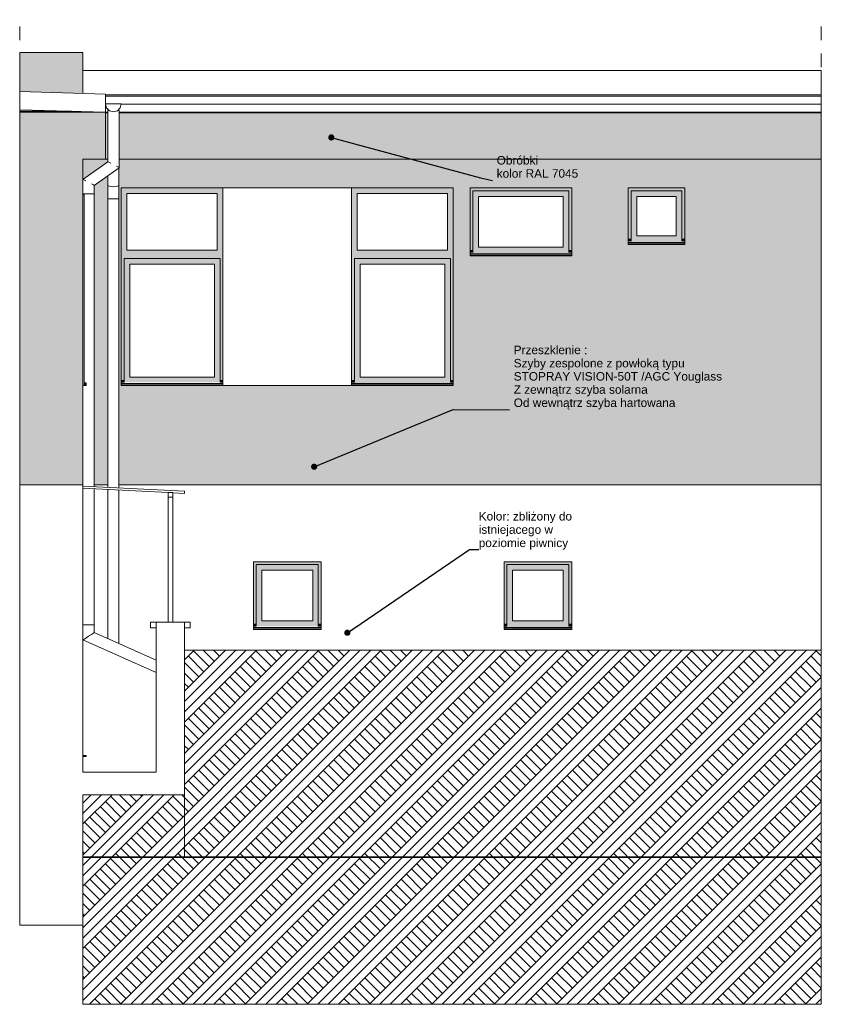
# Model space of a CAD drawing. Header units: centimetres. Extents: x 250 to 5085, y -460 to 412.
# Tile 1 of 2: x 250 to 960, y -460 to 412. Entities that reach past the tile are written whole.
import ezdxf

# ---------------------------------------------------------------- set-up
doc = ezdxf.new("R2010")
doc.units = ezdxf.units.CM
doc.header["$MEASUREMENT"] = 0
doc.linetypes.add('Przerywana', pattern=[24, 12, -12])
for name, color, linetype, lineweight in [('130-Teren_Nr_pióra__19', 255, 'Continuous', 0), ('1_Nr_pióra__81', 7, 'Continuous', 13), ('220 - ŚCIANY WEWNĘTRZNE_Nr_pióra__1', 7, 'Continuous', 13), ('220 - ŚCIANY WEWNĘTRZNE_Nr_pióra__87', 7, 'Continuous', 13), ('220-A Ściany_Nr_pióra__120', 7, 'Continuous', 13), ('220-Ściany_Nr_pióra__120', 7, 'Continuous', 13), ('220-Ściany_Nr_pióra__18', 9, 'Continuous', 13), ('270-Dachy Powłoki_Nr_pióra__1', 7, 'Continuous', 13), ('270-Dachy Powłoki_Nr_pióra__19', 255, 'Continuous', 0), ('420-Słupy_Nr_pióra__88', 7, 'Continuous', 13), ('440-K Belki_Nr_pióra__44', 7, 'Continuous', 13), ('440-Stropy_Nr_pióra__1', 7, 'Continuous', 13), ('440-Stropy_Nr_pióra__120', 7, 'Continuous', 13), ('440-Stropy_Nr_pióra__19', 255, 'Continuous', 0), ('Nowe_830-Teksty Etykiety_Nr_pióra__1', 7, 'Continuous', 13), ('Nowe_830-Teksty Etykiety_Nr_pióra__120', 7, 'Continuous', 13), ('Okna Archicada_Nr_pióra__3', 7, 'Continuous', 13), ('Okna Archicada_Nr_pióra__87', 7, 'Continuous', 13)]:
    doc.layers.add(name, color=color, linetype=linetype, lineweight=lineweight)
for name, color, linetype in [('220 - ŚCIANY WEWNĘTRZNE', 7, 'Continuous'), ('440-Stropy', 7, 'Continuous'), ('Okna Archicada', 7, 'Continuous')]:
    doc.layers.add(name, color=color, linetype=linetype)
doc.styles.add('STYL_AUTOMATYCZNY_1', font='arial.ttf')
doc.dimstyles.new('STYL_AUTOMATYCZNY__1', dxfattribs={"dimtxt": 0.18, "dimasz": 10.944, "dimexe": 0.18, "dimexo": 0.0625, "dimgap": 0, "dimtad": 0, "dimtih": 1, "dimtoh": 1, "dimdec": 4, "dimzin": 0, "dimdsep": 46, "dimcen": 0.09, "dimadec": 0, "dimazin": 0, "dimtfac": 1, "dimtdec": 4, "dimtmove": 0, "dimatfit": 3, "dimldrblk": 'ARROWHEAD_11', "dimfxl": 1, "dimtolj": 1, "dimtzin": 0, "dimarcsym": 0})

# ---------------------------------------------------------------- blocks, each defined once
blk = doc.blocks.new('ARROWHEAD_11')
at = {"color": 0, "linetype": 'Continuous', "lineweight": 0}
blk.add_line((0, 0), (-1, 0), dxfattribs=at)
at = {"color": 0, "linetype": 'Continuous', "lineweight": 0, "const_width": 0.25, "flags": 128}
blk.add_lwpolyline([(-0.125, 0, 1), (0.125, 0, 1)], format="xyb", close=True, dxfattribs=at)

msp = doc.modelspace()

# ---------------------------------------------------------------- hatches: boundary and pattern name
at = {"layer": '220 - ŚCIANY WEWNĘTRZNE', "linetype": 'Continuous', "lineweight": 0, "true_color": 0xffffff}
for points in [[(306.47, 383.06), (250.47, 383.06), (250.47, 348.28), (306.47, 346.6)], [(250.47, 0), (306.47, 0), (306.47, 330), (250.47, 330)], [(306.47, 288.54), (306.47, 270.45), (328.4, 285.92), (328.4, 288.54)], [(316.47, 0), (328.4, 0), (328.4, 273.68), (316.47, 265.26)]]:
    msp.add_hatch(color=7, dxfattribs=at).paths.add_polyline_path(points)
h = msp.add_hatch(color=7, dxfattribs=at)
h.paths.add_polyline_path([(338.64, 280.9), (338.4, 280.73), (338.4, 0), (960.47, 0), (960.47, 288.54), (338.64, 288.54)])
h.paths.add_polyline_path([(634.47, 88), (340.47, 88), (340.47, 263), (634.47, 263)], flags=0)
h.paths.add_polyline_path([(649.47, 203), (649.47, 263), (739.47, 263), (739.47, 203)], flags=0)
h.paths.add_polyline_path([(789.47, 213), (789.47, 263), (839.47, 263), (839.47, 213)], flags=0)
at = {"layer": '220-Ściany_Nr_pióra__18', "linetype": 'Continuous', "lineweight": 13}
h = msp.add_hatch(dxfattribs=at)
h.set_pattern_fill('Grunt_0001', color=9, style=0, pattern_type=2)
h.set_pattern_definition([(45, (0, 0), (-13.78858, 13.78858), []), (45, (-4.596, 4.596), (-27.5772, 27.5772), []), (45, (-9.192, 9.192), (-27.5772, 27.5772), []), (135, (-13.7886, 13.7886), (4.596194, 4.596194), [19.5, -19.5])])
h.paths.add_polyline_path([(306.47, -274.46), (306.47, -460), (960.47, -460), (960.47, -274.46), (960.47, -146.46), (396.47, -146.46), (396.47, -274.46)])
at = {"layer": '440-Stropy', "linetype": 'Continuous', "lineweight": 0, "true_color": 0xffffff}
for points in [[(306.47, 288.54), (326.47, 288.54), (326.47, 330), (306.47, 330)], [(328.4, 330), (326.47, 330), (326.47, 288.54), (328.4, 288.54)], [(338.64, 288.54), (960.47, 288.54), (960.47, 330), (338.64, 330)]]:
    msp.add_hatch(color=7, dxfattribs=at).paths.add_polyline_path(points)
at = {"layer": 'Okna Archicada', "linetype": 'Continuous', "lineweight": 0, "true_color": 0xffffff}
for points in [[(340.47, 258), (345.47, 258), (425.47, 258), (430.47, 258), (430.47, 263), (340.47, 263)], [(544.47, 263), (544.47, 258), (549.47, 258), (629.47, 258), (634.47, 258), (634.47, 263)], [(649.47, 263), (649.47, 258), (651.97, 258), (651.97, 260.5), (736.97, 260.5), (736.97, 258), (739.47, 258), (739.47, 263)], [(791.97, 258), (791.97, 260.5), (836.97, 260.5), (836.97, 258), (839.47, 258), (839.47, 263), (789.47, 263), (789.47, 258)], [(342.97, 200.5), (345.47, 200.5), (345.47, 208), (345.47, 258), (340.47, 258), (340.47, 93), (342.97, 93)], [(427.97, 93), (430.47, 93), (430.47, 258), (425.47, 258), (425.47, 208), (425.47, 200.5), (427.97, 200.5)], [(544.47, 93), (546.97, 93), (546.97, 200.5), (549.47, 200.5), (549.47, 208), (549.47, 258), (544.47, 258)], [(631.97, 93), (634.47, 93), (634.47, 258), (629.47, 258), (629.47, 208), (629.47, 200.5), (631.97, 200.5)], [(651.97, 258), (649.47, 258), (649.47, 208), (651.97, 208)], [(651.97, 260.5), (651.97, 255.5), (656.97, 255.5), (731.97, 255.5), (736.97, 255.5), (736.97, 260.5)], [(656.97, 210.5), (656.97, 255.5), (651.97, 255.5), (651.97, 210.5)], [(731.97, 255.5), (731.97, 210.5), (736.97, 210.5), (736.97, 255.5)], [(736.97, 208), (739.47, 208), (739.47, 258), (736.97, 258)], [(791.97, 218), (791.97, 258), (789.47, 258), (789.47, 218)], [(791.97, 260.5), (791.97, 255.5), (796.97, 255.5), (831.97, 255.5), (836.97, 255.5), (836.97, 260.5)], [(796.97, 255.5), (791.97, 255.5), (791.97, 220.5), (796.97, 220.5)], [(831.97, 220.5), (836.97, 220.5), (836.97, 255.5), (831.97, 255.5)], [(836.97, 258), (836.97, 218), (839.47, 218), (839.47, 258)], [(791.97, 218), (789.47, 218), (789.47, 216), (791.97, 216)], [(796.97, 220.5), (791.97, 220.5), (791.97, 215.87), (836.97, 215.87), (836.97, 220.5), (831.97, 220.5)], [(836.97, 218), (836.97, 216), (839.47, 216), (839.47, 218)], [(651.97, 205.87), (736.97, 205.87), (736.97, 210.5), (731.97, 210.5), (656.97, 210.5), (651.97, 210.5)], [(789.47, 216), (789.47, 214.69), (839.47, 214.69), (839.47, 216), (836.97, 216), (836.97, 215.87), (791.97, 215.87), (791.97, 216)], [(789.47, 213.5), (839.47, 213.5), (839.47, 214.69), (789.47, 214.69)], [(789.47, 213), (839.47, 213), (839.47, 213.5), (789.47, 213.5)], [(345.47, 200.5), (425.47, 200.5), (425.47, 208), (345.47, 208)], [(629.47, 200.5), (629.47, 208), (549.47, 208), (549.47, 200.5)], [(651.97, 208), (649.47, 208), (649.47, 206), (651.97, 206)], [(649.47, 206), (649.47, 204.69), (739.47, 204.69), (739.47, 206), (736.97, 206), (736.97, 205.87), (651.97, 205.87), (651.97, 206)], [(649.47, 204.69), (649.47, 203.5), (739.47, 203.5), (739.47, 204.69)], [(649.47, 203.5), (649.47, 203), (739.47, 203), (739.47, 203.5)], [(739.47, 208), (736.97, 208), (736.97, 206), (739.47, 206)], [(342.97, 200.5), (342.97, 195.5), (347.97, 195.5), (422.97, 195.5), (427.97, 195.5), (427.97, 200.5)], [(347.97, 95.5), (347.97, 195.5), (342.97, 195.5), (342.97, 95.5)], [(422.97, 195.5), (422.97, 95.5), (427.97, 95.5), (427.97, 195.5)], [(631.97, 200.5), (546.97, 200.5), (546.97, 195.5), (551.97, 195.5), (626.97, 195.5), (631.97, 195.5)], [(551.97, 95.5), (551.97, 195.5), (546.97, 195.5), (546.97, 95.5)], [(626.97, 195.5), (626.97, 95.5), (631.97, 95.5), (631.97, 195.5)], [(307.47, 88), (309.47, 88), (309.47, 90.5), (307.47, 90.5)], [(342.97, 93), (340.47, 93), (340.47, 91), (342.97, 91)], [(340.47, 88.5), (340.47, 88), (430.47, 88), (430.47, 88.5)], [(342.97, 95.5), (342.97, 90.87), (427.97, 90.87), (427.97, 95.5), (422.97, 95.5), (347.97, 95.5)], [(430.47, 93), (427.97, 93), (427.97, 91), (430.47, 91)], [(546.97, 93), (544.47, 93), (544.47, 91), (546.97, 91)], [(544.47, 91), (544.47, 89.69), (634.47, 89.69), (634.47, 91), (631.97, 91), (631.97, 90.87), (546.97, 90.87), (546.97, 91)], [(544.47, 88.5), (634.47, 88.5), (634.47, 89.69), (544.47, 89.69)], [(544.47, 88), (634.47, 88), (634.47, 88.5), (544.47, 88.5)], [(546.97, 90.87), (631.97, 90.87), (631.97, 95.5), (626.97, 95.5), (551.97, 95.5), (546.97, 95.5)], [(631.97, 91), (634.47, 91), (634.47, 93), (631.97, 93)], [(514.97, -73), (517.47, -73), (517.47, -68), (457.47, -68), (457.47, -73), (459.97, -73), (459.97, -70.5), (514.97, -70.5)], [(679.47, -73), (681.97, -73), (681.97, -70.5), (736.97, -70.5), (736.97, -73), (739.47, -73), (739.47, -68), (679.47, -68)], [(459.97, -73), (457.47, -73), (457.47, -123), (459.97, -123)], [(514.97, -70.5), (459.97, -70.5), (459.97, -75.5), (464.97, -75.5), (509.97, -75.5), (514.97, -75.5)], [(464.97, -120.5), (464.97, -75.5), (459.97, -75.5), (459.97, -120.5)], [(509.97, -75.5), (509.97, -120.5), (514.97, -120.5), (514.97, -75.5)], [(514.97, -123), (517.47, -123), (517.47, -73), (514.97, -73)], [(681.97, -73), (679.47, -73), (679.47, -123), (681.97, -123)], [(681.97, -70.5), (681.97, -75.5), (686.97, -75.5), (731.97, -75.5), (736.97, -75.5), (736.97, -70.5)], [(686.97, -120.5), (686.97, -75.5), (681.97, -75.5), (681.97, -120.5)], [(731.97, -75.5), (731.97, -120.5), (736.97, -120.5), (736.97, -75.5)], [(736.97, -123), (739.47, -123), (739.47, -73), (736.97, -73)], [(459.97, -120.5), (459.97, -125.13), (514.97, -125.13), (514.97, -120.5), (509.97, -120.5), (464.97, -120.5)], [(681.97, -125.13), (736.97, -125.13), (736.97, -120.5), (731.97, -120.5), (686.97, -120.5), (681.97, -120.5)], [(457.47, -123), (457.47, -125), (459.97, -125), (459.97, -123)], [(514.97, -125), (517.47, -125), (517.47, -123), (514.97, -123)], [(681.97, -123), (679.47, -123), (679.47, -125), (681.97, -125)], [(679.47, -125), (679.47, -126.31), (739.47, -126.31), (739.47, -125), (736.97, -125), (736.97, -125.13), (681.97, -125.13), (681.97, -125)], [(679.47, -127.5), (739.47, -127.5), (739.47, -126.31), (679.47, -126.31)], [(736.97, -123), (736.97, -125), (739.47, -125), (739.47, -123)], [(306.47, -240.5), (309.47, -240.5), (309.47, -239.62), (306.47, -239.47)]]:
    msp.add_hatch(color=7, dxfattribs=at).paths.add_polyline_path(points)

# ---------------------------------------------------------------- linework, layer by layer
at = {"layer": '130-Teren_Nr_pióra__19', "color": 255, "linetype": 'Continuous', "lineweight": 0}
for p, q in [((396.47, -146.46), (960.47, -146.46)), ((960.47, -146.46), (960.47, -329.46)), ((396.47, -254.46), (396.47, -329.46)), ((306.47, -329.46), (396.47, -329.46)), ((396.47, -329.46), (960.47, -329.46))]:
    msp.add_line(p, q, dxfattribs=at)
at = {"layer": '1_Nr_pióra__81', "color": 7, "linetype": 'Continuous', "lineweight": 13}
for p, q in [((960.47, 344.28), (326.47, 344.28)), ((960.47, 340.78), (960.47, 344.28)), ((960.47, 338.22), (960.47, 340.78)), ((327.41, 333.93), (326.47, 337.43)), ((326.47, 337.43), (333.47, 337.43)), ((326.51, 337.28), (326.47, 337.28)), ((329.97, 331.37), (327.41, 333.93)), ((328.4, 332.94), (328.4, 285.92)), ((328.64, 331.43), (329.31, 331.43)), ((328.64, 331.43), (328.64, 286.09)), ((329.31, 331.43), (329.91, 331.43)), ((333.47, 330.43), (329.97, 331.37)), ((333.47, 337.43), (340.47, 337.43)), ((336.97, 331.37), (333.47, 330.43)), ((339.53, 333.93), (336.97, 331.37)), ((337.04, 331.43), (337.97, 331.43)), ((337.97, 331.43), (338.64, 331.43)), ((338.4, 332.8), (338.4, 331.43)), ((338.64, 331.43), (338.64, 280.9)), ((340.47, 337.43), (339.53, 333.93)), ((960.47, 337.28), (340.43, 337.28)), ((960.47, 337.28), (960.47, 338.22)), ((328.64, 286.09), (306.47, 270.45)), ((338.64, 280.9), (316.47, 265.26)), ((328.64, 286.09), (329.31, 285.74)), ((329.31, 285.74), (331.14, 284.79)), ((336.14, 282.2), (337.97, 281.25)), ((337.97, 281.25), (338.64, 280.9)), ((338.4, 280.73), (338.4, 265.95)), ((306.47, 270.45), (307.14, 270.1)), ((328.4, 273.68), (328.4, 265.95)), ((307.14, 270.1), (308.97, 269.15)), ((313.97, 266.56), (315.8, 265.61)), ((315.8, 265.61), (316.47, 265.26)), ((316.47, 265.26), (316.47, 257.86)), ((328.4, 265.95), (328.4, 253.33)), ((329.07, 264.91), (330.9, 264.15)), ((330.9, 264.15), (333.4, 263.88)), ((333.4, 263.88), (335.9, 264.15)), ((335.9, 264.15), (337.73, 264.91)), ((338.4, 265.95), (338.4, 253.33)), ((306.47, 257.86), (307.14, 257.86)), ((307.14, 257.86), (308.97, 257.86)), ((308.97, 257.86), (311.47, 257.86)), ((311.47, 257.86), (313.97, 257.86)), ((313.97, 257.86), (315.8, 257.86)), ((315.8, 257.86), (316.47, 257.86)), ((316.47, 257.86), (316.47, -1.5)), ((328.4, 253.33), (328.4, -2.09)), ((328.4, 253.33), (329.07, 253.33)), ((329.07, 253.33), (330.9, 253.33)), ((330.9, 253.33), (333.4, 253.33)), ((333.4, 253.33), (335.9, 253.33)), ((335.9, 253.33), (337.73, 253.33)), ((337.73, 253.33), (338.4, 253.33)), ((338.4, 253.33), (338.4, -2.59)), ((316.47, -3.5), (316.47, -124.05)), ((328.4, -4.1), (328.4, -136.09)), ((338.4, -4.6), (338.4, -140.53)), ((306.47, -124.05), (307.14, -124.05)), ((307.14, -124.05), (308.97, -124.05)), ((308.97, -124.05), (311.47, -124.05)), ((311.47, -124.05), (313.97, -124.05)), ((313.97, -124.05), (315.8, -124.05)), ((315.8, -124.05), (316.47, -124.05)), ((316.47, -124.05), (316.47, -130.8)), ((306.47, -137.31), (307.14, -136.87)), ((306.47, -137.31), (371.47, -166.13)), ((307.14, -136.87), (308.97, -135.68)), ((308.97, -135.68), (311.47, -134.05)), ((311.47, -134.05), (313.97, -132.43)), ((313.97, -132.43), (315.8, -131.24)), ((315.8, -131.24), (316.47, -130.8)), ((316.47, -130.8), (371.47, -155.19))]:
    msp.add_line(p, q, dxfattribs=at)
at = {"layer": '220 - ŚCIANY WEWNĘTRZNE_Nr_pióra__1', "color": 7, "linetype": 'Continuous', "lineweight": 13}
msp.add_line((250.47, 383.06), (250.47, 348.28), dxfattribs=at)
at = {"layer": '220 - ŚCIANY WEWNĘTRZNE_Nr_pióra__87', "color": 7, "linetype": 'Continuous', "lineweight": 13}
for p, q in [((250.47, 383.06), (306.47, 383.06)), ((306.47, 383.06), (306.47, 346.6)), ((306.47, 330), (250.47, 330)), ((250.47, 330), (250.47, 0)), ((306.47, 257), (306.47, 288.54)), ((960.47, 288.54), (960.47, 0)), ((430.47, 89.85), (430.47, 263)), ((544.47, 263), (430.47, 263)), ((544.47, 89.79), (544.47, 263)), ((307.47, 257), (306.47, 257)), ((306.47, 257), (306.47, 88)), ((307.47, 88), (307.47, 257)), ((306.47, 0), (306.47, 88)), ((306.47, 88), (307.47, 88)), ((430.47, 88), (430.47, 88.5)), ((544.47, 88), (430.47, 88)), ((544.47, 88), (544.47, 88.5)), ((250.47, -31), (250.47, 0)), ((250.47, 0), (306.47, 0)), ((306.47, 0), (306.47, -1)), ((316.47, 0), (328.4, 0)), ((338.4, 0), (960.47, 0)), ((960.47, 0), (960.47, -146.46)), ((306.47, -3), (306.47, -254.46)), ((250.47, -330), (250.47, -31)), ((366.47, -121.46), (366.47, -126.46)), ((371.47, -121.46), (366.47, -121.46)), ((371.47, -121.46), (396.47, -121.46)), ((371.47, -254.46), (371.47, -121.46)), ((396.47, -121.46), (396.47, -254.46)), ((401.47, -121.46), (396.47, -121.46)), ((401.47, -126.46), (401.47, -121.46)), ((366.47, -126.46), (371.47, -126.46)), ((396.47, -126.46), (401.47, -126.46)), ((306.47, -274.46), (306.47, -390)), ((250.47, -350), (250.47, -330)), ((306.47, -330), (960.47, -330)), ((960.47, -329.46), (960.47, -330)), ((250.47, -390), (250.47, -350)), ((306.47, -390), (250.47, -390))]:
    msp.add_line(p, q, dxfattribs=at)
at = {"layer": '220-A Ściany_Nr_pióra__120', "color": 7, "linetype": 'Przerywana', "lineweight": 13}
for p, q in [((250.47, -350), (250.47, 411.99)), ((960.47, -350), (960.47, 411.99))]:
    msp.add_line(p, q, dxfattribs=at)
at = {"layer": '220-Ściany_Nr_pióra__120', "color": 7, "linetype": 'Continuous', "lineweight": 13, "flags": 128}
msp.add_lwpolyline([(306.47, -274.46), (306.47, -460), (960.47, -460), (960.47, -274.46), (960.47, -146.46), (396.47, -146.46), (396.47, -274.46)], close=True, dxfattribs=at)
at = {"layer": '270-Dachy Powłoki_Nr_pióra__1', "color": 7, "linetype": 'Continuous', "lineweight": 13}
for p, q in [((250.47, 348.28), (250.47, 332.28)), ((250.47, 332.28), (250.47, 330.9))]:
    msp.add_line(p, q, dxfattribs=at)
at = {"layer": '270-Dachy Powłoki_Nr_pióra__19', "color": 255, "linetype": 'Continuous', "lineweight": 0}
for p, q in [((960.47, 366.91), (306.47, 366.91)), ((960.47, 345.4), (960.47, 366.91)), ((250.47, 348.28), (326.47, 346)), ((326.47, 330), (326.47, 346)), ((326.47, 345.4), (960.47, 345.4)), ((960.47, 345.4), (960.47, 344.28)), ((326.47, 330), (250.47, 332.28)), ((960.47, 337.28), (960.47, 330)), ((296.47, 330.9), (250.47, 330.9)), ((306.47, 330), (306.47, 330.6)), ((328.4, 329.4), (326.47, 329.4)), ((960.47, 329.4), (338.64, 329.4)), ((306.47, -1), (306.47, -3)), ((306.47, -1), (396.47, -5.5)), ((381.97, -6.77), (306.47, -3)), ((385.97, -6.97), (381.97, -6.77)), ((396.47, -7.5), (385.97, -6.97)), ((396.47, -7.5), (396.47, -5.5))]:
    msp.add_line(p, q, dxfattribs=at)
at = {"layer": '420-Słupy_Nr_pióra__88', "color": 7, "linetype": 'Continuous', "lineweight": 13}
for p, q in [((381.97, -121.46), (381.97, -10.77)), ((385.97, -121.46), (385.97, -10.77))]:
    msp.add_line(p, q, dxfattribs=at)
at = {"layer": '440-K Belki_Nr_pióra__44', "color": 7, "linetype": 'Continuous', "lineweight": 13}
for p, q in [((381.97, -6.77), (385.97, -6.77)), ((381.97, -10.77), (381.97, -6.77)), ((385.97, -6.77), (385.97, -6.97)), ((385.97, -6.97), (385.97, -10.77)), ((385.97, -10.77), (381.97, -10.77))]:
    msp.add_line(p, q, dxfattribs=at)
at = {"layer": '440-Stropy_Nr_pióra__1', "color": 7, "linetype": 'Continuous', "lineweight": 13}
msp.add_line((250.47, 0), (250.47, -31), dxfattribs=at)
at = {"layer": '440-Stropy_Nr_pióra__120', "color": 7, "linetype": 'Continuous', "lineweight": 13}
for p, q in [((306.47, 330), (326.47, 330)), ((326.47, 288.54), (326.47, 330)), ((326.47, 330), (328.4, 330)), ((338.64, 330), (960.47, 330)), ((960.47, 288.54), (960.47, 330)), ((306.47, 288.54), (326.47, 288.54)), ((326.47, 288.54), (328.4, 288.54)), ((338.64, 288.54), (960.47, 288.54))]:
    msp.add_line(p, q, dxfattribs=at)
at = {"layer": '440-Stropy_Nr_pióra__19', "color": 255, "linetype": 'Continuous', "lineweight": 0}
for p, q in [((306.47, -254.46), (371.47, -254.46)), ((306.47, -274.46), (396.47, -274.46))]:
    msp.add_line(p, q, dxfattribs=at)
at = {"layer": 'Okna Archicada_Nr_pióra__3', "color": 7, "linetype": 'Continuous', "lineweight": 13}
for p, q in [((345.47, 258), (345.47, 208)), ((425.47, 258), (345.47, 258)), ((425.47, 208), (425.47, 258)), ((549.47, 258), (549.47, 208)), ((629.47, 258), (549.47, 258)), ((629.47, 208), (629.47, 258)), ((651.97, 255.5), (651.97, 260.5)), ((651.97, 260.5), (736.97, 260.5)), ((651.97, 210.5), (651.97, 255.5)), ((656.97, 255.5), (656.97, 210.5)), ((731.97, 255.5), (656.97, 255.5)), ((731.97, 210.5), (731.97, 255.5)), ((736.97, 260.5), (736.97, 255.5)), ((736.97, 255.5), (736.97, 210.5)), ((791.97, 260.5), (791.97, 255.5)), ((836.97, 260.5), (791.97, 260.5)), ((791.97, 255.5), (791.97, 220.5)), ((796.97, 220.5), (796.97, 255.5)), ((796.97, 255.5), (831.97, 255.5)), ((831.97, 255.5), (831.97, 220.5)), ((836.97, 255.5), (836.97, 260.5)), ((836.97, 220.5), (836.97, 255.5)), ((791.97, 220.5), (791.97, 215.87)), ((831.97, 220.5), (796.97, 220.5)), ((836.97, 215.87), (836.97, 220.5)), ((651.97, 205.87), (651.97, 210.5)), ((656.97, 210.5), (731.97, 210.5)), ((736.97, 210.5), (736.97, 205.87)), ((791.97, 216), (789.47, 216)), ((789.47, 214.85), (789.47, 214.69)), ((789.47, 214.69), (839.47, 214.69)), ((789.47, 213.5), (789.47, 214.69)), ((789.47, 213.5), (839.47, 213.5)), ((839.47, 216), (836.97, 216)), ((839.47, 214.69), (839.47, 214.85)), ((839.47, 213.5), (839.47, 214.69)), ((345.47, 208), (425.47, 208)), ((549.47, 208), (629.47, 208)), ((649.47, 206), (651.97, 206)), ((649.47, 204.69), (649.47, 204.85)), ((739.47, 204.69), (649.47, 204.69)), ((649.47, 203.5), (649.47, 204.69)), ((739.47, 203.5), (649.47, 203.5)), ((736.97, 206), (739.47, 206)), ((739.47, 204.85), (739.47, 204.69)), ((739.47, 203.5), (739.47, 204.69)), ((342.97, 195.5), (342.97, 200.5)), ((342.97, 200.5), (427.97, 200.5)), ((342.97, 95.5), (342.97, 195.5)), ((347.97, 195.5), (347.97, 95.5)), ((422.97, 195.5), (347.97, 195.5)), ((422.97, 95.5), (422.97, 195.5)), ((427.97, 200.5), (427.97, 195.5)), ((427.97, 195.5), (427.97, 95.5)), ((546.97, 195.5), (546.97, 200.5)), ((546.97, 200.5), (631.97, 200.5)), ((546.97, 95.5), (546.97, 195.5)), ((551.97, 195.5), (551.97, 95.5)), ((626.97, 195.5), (551.97, 195.5)), ((626.97, 95.5), (626.97, 195.5)), ((631.97, 200.5), (631.97, 195.5)), ((631.97, 195.5), (631.97, 95.5)), ((307.47, 90.5), (309.47, 90.5)), ((307.47, 88), (309.47, 88)), ((309.47, 88), (309.47, 90.5)), ((340.47, 91), (342.97, 91)), ((340.47, 89.69), (340.47, 89.85)), ((430.47, 89.69), (340.47, 89.69)), ((340.47, 88.5), (340.47, 89.69)), ((430.47, 88.5), (340.47, 88.5)), ((342.97, 90.87), (342.97, 95.5)), ((347.97, 95.5), (422.97, 95.5)), ((427.97, 95.5), (427.97, 90.87)), ((427.97, 91), (430.47, 91)), ((430.47, 89.85), (430.47, 89.69)), ((430.47, 88.5), (430.47, 89.69)), ((544.47, 91), (546.97, 91)), ((544.47, 89.69), (544.47, 89.79)), ((634.47, 89.69), (544.47, 89.69)), ((544.47, 88.5), (544.47, 89.69)), ((634.47, 88.5), (544.47, 88.5)), ((546.97, 90.87), (546.97, 95.5)), ((551.97, 95.5), (626.97, 95.5)), ((631.97, 95.5), (631.97, 90.87)), ((631.97, 91), (634.47, 91)), ((634.47, 89.85), (634.47, 89.69)), ((634.47, 88.5), (634.47, 89.69)), ((459.97, -75.5), (459.97, -70.5)), ((459.97, -70.5), (514.97, -70.5)), ((459.97, -120.5), (459.97, -75.5)), ((464.97, -75.5), (464.97, -120.5)), ((509.97, -75.5), (464.97, -75.5)), ((509.97, -120.5), (509.97, -75.5)), ((514.97, -70.5), (514.97, -75.5)), ((514.97, -75.5), (514.97, -120.5)), ((681.97, -75.5), (681.97, -70.5)), ((681.97, -70.5), (736.97, -70.5)), ((681.97, -120.5), (681.97, -75.5)), ((686.97, -75.5), (686.97, -120.5)), ((731.97, -75.5), (686.97, -75.5)), ((731.97, -120.5), (731.97, -75.5)), ((736.97, -70.5), (736.97, -75.5)), ((736.97, -75.5), (736.97, -120.5)), ((459.97, -125.13), (459.97, -120.5)), ((464.97, -120.5), (509.97, -120.5)), ((514.97, -120.5), (514.97, -125.13)), ((681.97, -125.13), (681.97, -120.5)), ((686.97, -120.5), (731.97, -120.5)), ((736.97, -120.5), (736.97, -125.13)), ((457.47, -125), (459.97, -125)), ((457.47, -126.31), (457.47, -126.15)), ((517.47, -126.31), (457.47, -126.31)), ((457.47, -127.5), (457.47, -126.31)), ((517.47, -127.5), (457.47, -127.5)), ((514.97, -125), (517.47, -125)), ((517.47, -126.15), (517.47, -126.31)), ((517.47, -127.5), (517.47, -126.31)), ((679.47, -125), (681.97, -125)), ((679.47, -126.31), (679.47, -126.15)), ((739.47, -126.31), (679.47, -126.31)), ((679.47, -127.5), (679.47, -126.31)), ((739.47, -127.5), (679.47, -127.5)), ((736.97, -125), (739.47, -125)), ((739.47, -126.15), (739.47, -126.31)), ((739.47, -127.5), (739.47, -126.31)), ((306.47, -239.47), (309.47, -239.62)), ((306.47, -240.5), (309.47, -240.5)), ((309.47, -240.5), (309.47, -239.62))]:
    msp.add_line(p, q, dxfattribs=at)
at = {"layer": 'Okna Archicada_Nr_pióra__87', "color": 7, "linetype": 'Continuous', "lineweight": 13}
for p, q in [((340.47, 89.85), (340.47, 263)), ((340.47, 263), (430.47, 263)), ((544.47, 263), (634.47, 263)), ((634.47, 263), (634.47, 89.85)), ((649.47, 204.85), (649.47, 263)), ((649.47, 263), (739.47, 263)), ((739.47, 263), (739.47, 204.85)), ((789.47, 214.85), (789.47, 263)), ((789.47, 263), (839.47, 263)), ((839.47, 263), (839.47, 214.85)), ((789.47, 213), (789.47, 213.5)), ((789.47, 213), (839.47, 213)), ((839.47, 213), (839.47, 213.5)), ((649.47, 203), (649.47, 203.5)), ((739.47, 203), (649.47, 203)), ((739.47, 203), (739.47, 203.5)), ((340.47, 88), (340.47, 88.5)), ((430.47, 88), (340.47, 88)), ((634.47, 88), (544.47, 88)), ((634.47, 88), (634.47, 88.5)), ((457.47, -126.15), (457.47, -68)), ((457.47, -68), (517.47, -68)), ((517.47, -68), (517.47, -126.15)), ((679.47, -126.15), (679.47, -68)), ((679.47, -68), (739.47, -68)), ((739.47, -68), (739.47, -126.15)), ((457.47, -128), (457.47, -127.5)), ((517.47, -128), (457.47, -128)), ((517.47, -128), (517.47, -127.5)), ((679.47, -128), (679.47, -127.5)), ((739.47, -128), (679.47, -128)), ((739.47, -128), (739.47, -127.5))]:
    msp.add_line(p, q, dxfattribs=at)

# ---------------------------------------------------------------- texts
at = {"layer": 'Nowe_830-Teksty Etykiety_Nr_pióra__1', "color": 7, "linetype": 'Continuous', "lineweight": 13, "insert": (672.95, 271.98), "char_height": 7.5, "attachment_point": 7, "line_spacing_factor": 0.930982, "style": 'STYL_AUTOMATYCZNY_1'}
msp.add_mtext('\\A1;{\\pql;\\fArial|b0|i0|c238|p0;\\W1.000000;Obróbki \\P\\pql;\\fArial|b0|i0|c238|p0;\\W1.000000;kolor RAL 70\\fArial|b0|i0|c238|p0;\\W1.000000;45}', dxfattribs=at)
at = {"layer": 'Nowe_830-Teksty Etykiety_Nr_pióra__120', "color": 7, "linetype": 'Continuous', "lineweight": 13, "insert": (688.03, 66.74), "char_height": 7.5, "attachment_point": 7, "line_spacing_factor": 0.935089, "style": 'STYL_AUTOMATYCZNY_1'}
msp.add_mtext('\\A1;{\\pql;\\fArial|b0|i0|c238|p0;\\W1.000000;Przeszklenie :\\P\\pql;\\fArial|b0|i0|c238|p0;\\W1.000000;Szyby zespolone z powłoką typu\\P\\pql;\\fArial|b0|i0|c238|p0;\\W1.000000;STOPRAY VISION-50T /AGC Youglass\\P\\pql;\\fArial|b0|i0|c238|p0;\\W1.000000;Z zewnątrz szyba solarna\\P\\pql;\\fArial|b0|i0|c238|p0;\\W1.000000;Od wewnątrz szyba hartowana}', dxfattribs=at)
at = {"layer": 'Nowe_830-Teksty Etykiety_Nr_pióra__120', "color": 7, "linetype": 'Continuous', "lineweight": 13, "insert": (657.03, -57.35), "char_height": 7.5, "width": 92.9519, "attachment_point": 7, "line_spacing_factor": 0.941619, "style": 'STYL_AUTOMATYCZNY_1'}
msp.add_mtext('\\A1;{\\pql;\\fArial|b0|i0|c238|p0;\\W1.000000;Kolor\\fArial|b0|i0|c238|p0;\\W1.000000;: zbliżony do istniejacego w poziomie piwnicy}', dxfattribs=at)

# ---------------------------------------------------------------- leaders
at = {"layer": 'Nowe_830-Teksty Etykiety_Nr_pióra__1', "color": 7, "linetype": 'Continuous', "lineweight": 13, "annotation_type": 0, "has_hookline": 1, "hookline_direction": 0, "text_width": 71.03}
msp.add_leader([(526.48, 307.7), (658.74, 271.98), (669.35, 269.54)], dimstyle='STYL_AUTOMATYCZNY__1', dxfattribs=at)
at = {"layer": 'Nowe_830-Teksty Etykiety_Nr_pióra__120', "color": 7, "linetype": 'Continuous', "lineweight": 13, "annotation_type": 0, "has_hookline": 1, "hookline_direction": 0}
for points, text_width in [([(511.29, 16.06), (634.43, 66.74), (684.43, 66.34)], 183.55), ([(540.67, -130.94), (648.99, -57.35), (657.03, -57.35)], 81.61)]:
    msp.add_leader(points, dimstyle='STYL_AUTOMATYCZNY__1', dxfattribs=dict(at, text_width=text_width))

doc.saveas('drawing.dxf')
